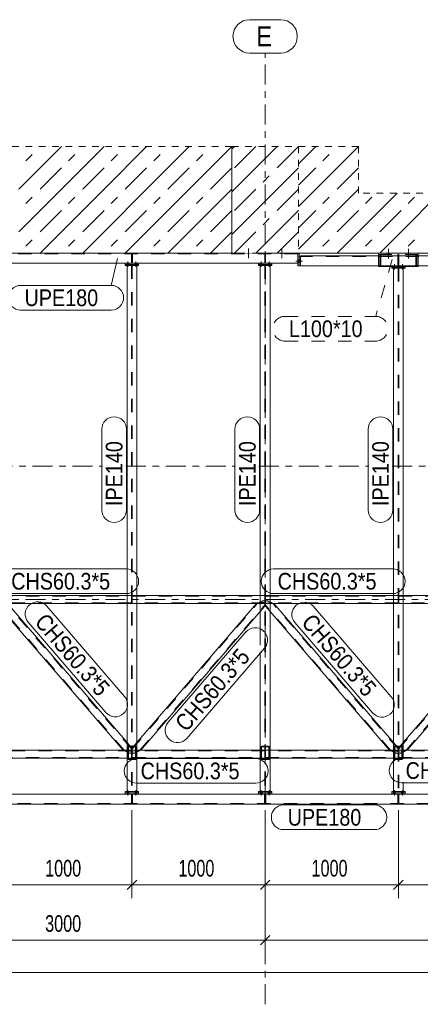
# Model space of a CAD drawing. Header units: millimetres. Extents: x -66 to 775, y -448 to 146.
# Tile 14 of 30: x 204 to 264, y -204 to -56. Entities that reach past the tile are written whole.
import ezdxf

# ---------------------------------------------------------------- set-up
doc = ezdxf.new("R2010")
doc.units = ezdxf.units.MM
for name, pattern in [('XKITLINE00', [0]), ('XKITLINE01', [4, 1, -1, 1, -1]), ('XKITLINE02', [4, 2, -2]), ('XKITLINE03', [6, 3, -1, 1, -1])]:
    doc.linetypes.add(name, pattern=pattern)
for name, color, linetype, lineweight in [('Kóta', 4, 'Continuous', 0), ('Mřížka', 4, 'Continuous', 0), ('Prvek', 2, 'Continuous', 0), ('Značka prvku', 2, 'Continuous', 0), ('Šroub', 3, 'Continuous', 0)]:
    doc.layers.add(name, color=color, linetype=linetype, lineweight=lineweight)
doc.styles.add('ARIAL', font='arial.ttf')
doc.styles.add('ARIAL_NARROW', font='ARIALN.TTF')

msp = doc.modelspace()

# ---------------------------------------------------------------- linework, layer by layer
at = {"layer": 'Kóta', "color": 7, "linetype": 'XKITLINE00', "lineweight": 0}
for p, q in [((221, -174.55), (221, -187.75)), ((221, -174.55), (221, -187.75)), ((241, -174.55), (241, -187.75)), ((241, -174.55), (241, -187.75)), ((241, -174.66), (241, -196.04)), ((241, -174.66), (241, -196.04)), ((261, -174.55), (261, -187.75)), ((261, -174.55), (261, -187.75)), ((201, -185.75), (221, -185.75)), ((221.71, -185.04), (220.29, -186.46)), ((221.71, -185.04), (220.29, -186.46)), ((221, -185.75), (241, -185.75)), ((241.71, -185.04), (240.29, -186.46)), ((241.71, -185.04), (240.29, -186.46)), ((241, -185.75), (261, -185.75)), ((261.71, -185.04), (260.29, -186.46)), ((261.71, -185.04), (260.29, -186.46)), ((261, -185.75), (281, -185.75)), ((241.71, -193.33), (240.29, -194.75)), ((241.71, -193.33), (240.29, -194.75)), ((181, -194.04), (241, -194.04)), ((241, -194.04), (321, -194.04)), ((0.2, -198.91), (321.8, -198.91))]:
    msp.add_line(p, q, dxfattribs=at)
at = {"layer": 'Kóta', "color": 3}
for p in [(221, -185.75), (221, -185.75), (241, -185.75), (241, -185.75), (261, -185.75), (261, -185.75), (241, -194.04), (241, -194.04)]:
    msp.add_point(p, dxfattribs=at)
at = {"layer": 'Mřížka', "color": 1, "linetype": 'XKITLINE00', "lineweight": 0}
for p, q in [((238.67, -55.96), (243.33, -55.96)), ((238.67, -60.96), (243.33, -60.96))]:
    msp.add_line(p, q, dxfattribs=at)
at = {"layer": 'Mřížka', "color": 1, "linetype": 'XKITLINE03', "lineweight": 0}
for p, q in [((241, -203.66), (241, -60.96)), ((-29, -90.96), (351, -90.96)), ((200.07, -122.96), (216.57, -122.96)), ((220.07, -122.96), (236.57, -122.96)), ((240.07, -122.96), (256.57, -122.96)), ((260.07, -122.96), (276.57, -122.96)), ((-29, -142.96), (351, -142.96)), ((-29, -173.66), (351, -173.66))]:
    msp.add_line(p, q, dxfattribs=at)
at = {"layer": 'Mřížka', "color": 1, "linetype": 'XKITLINE00', "lineweight": 0}
for centre, start, end in [((238.67, -58.46), 90, 270), ((243.33, -58.46), 270, 90)]:
    msp.add_arc(centre, 2.5, start, end, dxfattribs=at)
at = {"layer": 'Prvek', "color": 7, "linetype": 'XKITLINE01', "lineweight": 0}
for p, q in [((236, -74.96), (186, -74.96)), ((236, -90.96), (236, -74.96)), ((236, -74.96), (236, -90.96)), ((236, -74.96), (246, -74.96)), ((255, -74.96), (246, -74.96)), ((246, -74.96), (246, -90.96)), ((246, -74.96), (246, -90.96)), ((255, -81.96), (255, -74.96)), ((328.7, -81.96), (255, -81.96)), ((186, -90.96), (236, -90.96)), ((246, -90.96), (236, -90.96)), ((246, -90.96), (320.5, -90.96))]:
    msp.add_line(p, q, dxfattribs=at)
at = {"layer": 'Prvek', "color": 7, "linetype": 'XKITLINE00', "lineweight": 0}
for p, q in [((204, -81.36), (210.4, -74.96)), ((207.2, -74.96), (207.2, -74.96)), ((210.4, -81.36), (216.8, -74.96)), ((210.4, -74.96), (210.4, -74.96)), ((210.4, -74.96), (210.4, -74.96)), ((213.6, -74.96), (213.6, -74.96)), ((216.8, -81.36), (223.2, -74.96)), ((216.8, -74.96), (216.8, -74.96)), ((216.8, -74.96), (216.8, -74.96)), ((220, -74.96), (220, -74.96)), ((223.2, -81.36), (229.6, -74.96)), ((223.2, -74.96), (223.2, -74.96)), ((223.2, -74.96), (223.2, -74.96)), ((226.4, -74.96), (226.4, -74.96)), ((229.6, -81.36), (236, -74.96)), ((229.6, -74.96), (229.6, -74.96)), ((229.6, -74.96), (229.6, -74.96)), ((232.8, -74.96), (232.8, -74.96)), ((236, -74.96), (236, -74.96)), ((236, -75.36), (236.4, -74.96)), ((236.4, -78.16), (239.6, -74.96)), ((239.6, -78.16), (242.8, -74.96)), ((242.8, -78.16), (246, -74.96)), ((246, -77.56), (248.6, -74.96)), ((248.6, -81.36), (255, -74.96)), ((248.6, -74.96), (248.6, -74.96)), ((248.6, -74.96), (248.6, -74.96)), ((251.8, -74.96), (251.8, -74.96)), ((255, -74.96), (255, -74.96)), ((205.08, -77.12), (206.02, -76.18)), ((211.48, -77.12), (212.42, -76.18)), ((217.88, -77.12), (218.82, -76.18)), ((224.28, -77.12), (225.22, -76.18)), ((230.68, -77.12), (231.62, -76.18)), ((249.68, -77.12), (250.62, -76.18)), ((207.2, -81.36), (210.4, -78.16)), ((213.6, -81.36), (216.8, -78.16)), ((220, -81.36), (223.2, -78.16)), ((226.4, -81.36), (229.6, -78.16)), ((232.8, -81.36), (236, -78.16)), ((236, -81.76), (239.6, -78.16)), ((239.6, -84.56), (246, -78.16)), ((239.6, -78.16), (239.6, -78.16)), ((246, -80.76), (248.6, -78.16)), ((246, -78.16), (246, -78.16)), ((246, -78.16), (246, -78.16)), ((251.8, -81.36), (255, -78.16)), ((240.68, -80.32), (241.62, -79.38)), ((204, -87.76), (210.4, -81.36)), ((205.08, -83.52), (206.02, -82.58)), ((210.4, -87.76), (216.8, -81.36)), ((210.4, -81.36), (210.4, -81.36)), ((211.48, -83.52), (212.42, -82.58)), ((216.8, -87.76), (223.2, -81.36)), ((216.8, -81.36), (216.8, -81.36)), ((217.88, -83.52), (218.82, -82.58)), ((223.2, -87.76), (229.6, -81.36)), ((223.2, -81.36), (223.2, -81.36)), ((224.28, -83.52), (225.22, -82.58)), ((229.6, -87.76), (236, -81.36)), ((229.6, -81.36), (229.6, -81.36)), ((230.68, -83.52), (231.62, -82.58)), ((236, -81.36), (236, -81.36)), ((236, -81.36), (236, -81.36)), ((236.4, -84.56), (239.6, -81.36)), ((242.8, -84.56), (246, -81.36)), ((246, -83.96), (248.6, -81.36)), ((248.6, -87.76), (255, -81.36)), ((248.6, -81.36), (248.6, -81.36)), ((249.68, -83.52), (250.62, -82.58)), ((255, -81.36), (255, -81.36)), ((255, -81.36), (255, -81.36)), ((255, -87.76), (260.8, -81.96)), ((256.08, -83.52), (257.02, -82.58)), ((261.4, -87.76), (267.2, -81.96)), ((262.48, -83.52), (263.42, -82.58)), ((207.2, -87.76), (210.4, -84.56)), ((213.6, -87.76), (216.8, -84.56)), ((220, -87.76), (223.2, -84.56)), ((226.4, -87.76), (229.6, -84.56)), ((232.8, -87.76), (236, -84.56)), ((236, -88.16), (239.6, -84.56)), ((239.6, -90.96), (246, -84.56)), ((239.6, -84.56), (239.6, -84.56)), ((246, -87.16), (248.6, -84.56)), ((246, -84.56), (246, -84.56)), ((246, -84.56), (246, -84.56)), ((251.8, -87.76), (255, -84.56)), ((258.2, -87.76), (261.4, -84.56)), ((240.68, -86.72), (241.62, -85.78)), ((207.2, -90.96), (210.4, -87.76)), ((210.4, -87.76), (210.4, -87.76)), ((213.6, -90.96), (216.8, -87.76)), ((216.8, -87.76), (216.8, -87.76)), ((220, -90.96), (223.2, -87.76)), ((223.2, -87.76), (223.2, -87.76)), ((226.4, -90.96), (229.6, -87.76)), ((229.6, -87.76), (229.6, -87.76)), ((232.8, -90.96), (236, -87.76)), ((236, -87.76), (236, -87.76)), ((236, -87.76), (236, -87.76)), ((236.4, -90.96), (239.6, -87.76)), ((242.8, -90.96), (246, -87.76)), ((246, -90.36), (248.6, -87.76)), ((248.6, -87.76), (248.6, -87.76)), ((251.8, -90.96), (255, -87.76)), ((255, -87.76), (255, -87.76)), ((258.2, -90.96), (261.4, -87.76)), ((261.4, -87.76), (261.4, -87.76)), ((205.08, -89.92), (206.02, -88.98)), ((211.48, -89.92), (212.42, -88.98)), ((217.88, -89.92), (218.82, -88.98)), ((224.28, -89.92), (225.22, -88.98)), ((230.68, -89.92), (231.62, -88.98)), ((249.68, -89.92), (250.62, -88.98)), ((256.08, -89.92), (257.02, -88.98)), ((262.48, -89.92), (263.42, -88.98)), ((210.4, -90.96), (210.4, -90.96)), ((216.8, -90.96), (216.8, -90.96)), ((223.2, -90.96), (223.2, -90.96)), ((229.6, -90.96), (229.6, -90.96)), ((239.6, -90.96), (239.6, -90.96)), ((246, -90.96), (246, -90.96)), ((246, -90.96), (246, -90.96)), ((248.6, -90.96), (248.6, -90.96)), ((255, -90.96), (255, -90.96)), ((261.4, -90.96), (261.4, -90.96))]:
    msp.add_line(p, q, dxfattribs=at)
at = {"layer": 'Prvek', "color": 7, "linetype": 'XKITLINE02', "lineweight": 0}
for p, q in [((245.9, -90.96), (133.2, -90.96)), ((245.9, -91.07), (133.2, -91.07)), ((220.94, -91.07), (220.94, -92.46)), ((221.06, -91.07), (220.94, -91.07)), ((221.06, -92.46), (221.06, -91.07)), ((240.94, -91.07), (240.94, -92.46)), ((241.06, -91.07), (240.94, -91.07)), ((241.06, -92.46), (241.06, -91.07)), ((245.9, -92.46), (245.9, -91.06)), ((246.3, -91.46), (246.3, -92.86)), ((320.1, -91.47), (246.3, -91.47)), ((264, -90.96), (258, -90.96)), ((264, -91.16), (258, -91.16)), ((258, -91.36), (258, -92.86)), ((258.2, -91.16), (258.2, -92.76)), ((258.36, -91.16), (258.2, -91.16)), ((258.36, -91.36), (258.2, -91.36)), ((258.36, -92.76), (258.36, -91.16)), ((260.92, -91.16), (260.92, -92.76)), ((261.08, -91.16), (260.92, -91.16)), ((261.08, -91.36), (260.92, -91.36)), ((260.94, -91.47), (260.94, -92.86)), ((261.06, -91.47), (260.94, -91.47)), ((261.06, -92.86), (261.06, -91.47)), ((261.08, -92.76), (261.08, -91.16)), ((263.64, -91.16), (263.64, -92.76)), ((263.8, -91.16), (263.64, -91.16)), ((263.8, -91.36), (263.64, -91.36)), ((263.8, -92.76), (263.8, -91.16)), ((264, -91.36), (264, -92.86)), ((220, -92.46), (222, -92.46)), ((220, -92.66), (222, -92.66)), ((221.73, -92.82), (220.27, -92.82)), ((220.94, -92.46), (221.06, -92.46)), ((220.95, -92.82), (220.95, -171.76)), ((221.05, -92.82), (221.05, -171.76)), ((240, -92.46), (242, -92.46)), ((240, -92.66), (242, -92.66)), ((241.73, -92.82), (240.27, -92.82)), ((240.94, -92.46), (241.06, -92.46)), ((240.95, -92.82), (240.95, -171.76)), ((241.05, -92.82), (241.05, -171.76)), ((258.2, -92.76), (258.36, -92.76)), ((260, -92.86), (262, -92.86)), ((262, -92.96), (260, -92.96)), ((260.92, -92.76), (261.08, -92.76)), ((260.94, -92.86), (261.06, -92.86)), ((263.64, -92.76), (263.8, -92.76)), ((260, -93.06), (262, -93.06)), ((261.73, -93.22), (260.27, -93.22)), ((260.95, -93.22), (260.95, -171.76)), ((261.05, -93.22), (261.05, -171.76)), ((201.05, -142.46), (220.95, -142.46)), ((220.95, -142.36), (220.27, -142.36)), ((220.95, -143.56), (220.95, -142.36)), ((221.73, -142.36), (221.05, -142.36)), ((221.05, -142.36), (221.05, -143.56)), ((221.05, -142.46), (240.95, -142.46)), ((240.95, -142.36), (240.27, -142.36)), ((240.95, -142.98), (240.27, -143.3)), ((240.95, -143.56), (240.95, -142.36)), ((240.95, -142.98), (240.95, -143.94)), ((241.73, -142.36), (241.05, -142.36)), ((241.05, -142.36), (241.05, -143.56)), ((241.05, -142.46), (260.95, -142.46)), ((241.73, -143.3), (241.05, -142.98)), ((241.05, -142.98), (241.05, -143.94)), ((260.95, -142.36), (260.27, -142.36)), ((260.95, -143.56), (260.95, -142.36)), ((261.73, -142.36), (261.05, -142.36)), ((261.05, -142.36), (261.05, -143.56)), ((261.05, -142.46), (280.95, -142.46)), ((220.95, -143.46), (201.05, -143.46)), ((219.82, -165.56), (201.05, -143.79)), ((220.95, -165.34), (202.18, -143.56)), ((220.95, -143.56), (220.27, -143.56)), ((240.95, -143.46), (221.05, -143.46)), ((221.05, -165.34), (239.82, -143.56)), ((221.73, -143.56), (221.05, -143.56)), ((222.18, -165.56), (240.95, -143.79)), ((239.82, -143.56), (239.68, -143.56)), ((240.95, -143.56), (239.68, -143.56)), ((239.82, -143.56), (239.9, -143.53)), ((239.9, -143.53), (239.94, -143.52)), ((239.94, -143.52), (240.12, -143.43)), ((240.12, -143.43), (240.3, -143.39)), ((240.95, -143.94), (240.27, -144.73)), ((240.3, -143.39), (240.43, -143.33)), ((240.73, -143.27), (240.43, -143.33)), ((240.94, -143.33), (240.73, -143.27)), ((240.95, -143.39), (240.94, -143.33)), ((241.06, -143.33), (241.05, -143.39)), ((260.95, -143.46), (241.05, -143.46)), ((242.32, -143.56), (241.05, -143.56)), ((259.82, -165.56), (241.05, -143.79)), ((241.73, -144.73), (241.05, -143.94)), ((241.27, -143.27), (241.06, -143.33)), ((241.57, -143.33), (241.27, -143.27)), ((241.57, -143.33), (241.7, -143.39)), ((241.57, -143.33), (241.7, -143.39)), ((241.7, -143.39), (241.88, -143.43)), ((241.7, -143.39), (241.88, -143.43)), ((241.88, -143.43), (242.06, -143.52)), ((242.06, -143.52), (242.1, -143.53)), ((242.18, -143.56), (242.1, -143.53)), ((260.95, -165.34), (242.18, -143.56)), ((242.32, -143.56), (242.18, -143.56)), ((260.95, -143.56), (260.27, -143.56)), ((280.95, -143.46), (261.05, -143.46)), ((261.05, -165.34), (279.82, -143.56)), ((261.73, -143.56), (261.05, -143.56)), ((262.18, -165.56), (280.95, -143.79)), ((220.95, -165.18), (220.27, -164.39)), ((220.41, -165.04), (220.4, -165.09)), ((220.4, -166.83), (220.4, -165.09)), ((220.44, -165), (220.41, -165.04)), ((220.48, -164.97), (220.44, -165)), ((220.46, -165.09), (220.47, -165.06)), ((220.46, -166.83), (220.46, -165.09)), ((220.47, -165.06), (220.48, -165.04)), ((220.53, -164.96), (220.48, -164.97)), ((220.48, -165.04), (220.5, -165.03)), ((220.5, -165.03), (220.53, -165.02)), ((221.47, -164.96), (220.53, -164.96)), ((221.47, -165.02), (220.53, -165.02)), ((220.95, -166.14), (220.95, -165.18)), ((221.73, -164.39), (221.05, -165.18)), ((221.05, -166.14), (221.05, -165.18)), ((221.52, -164.97), (221.47, -164.96)), ((221.47, -165.02), (221.5, -165.03)), ((221.5, -165.03), (221.52, -165.04)), ((221.56, -165), (221.52, -164.97)), ((221.52, -165.04), (221.53, -165.06)), ((221.53, -165.06), (221.54, -165.09)), ((221.54, -166.83), (221.54, -165.09)), ((221.59, -165.04), (221.56, -165)), ((221.6, -165.09), (221.59, -165.04)), ((221.6, -166.83), (221.6, -165.09)), ((240.41, -165.04), (240.4, -165.09)), ((240.4, -165.09), (240.4, -166.83)), ((240.44, -165), (240.41, -165.04)), ((240.48, -164.97), (240.44, -165)), ((240.46, -165.09), (240.47, -165.06)), ((240.46, -165.09), (240.46, -166.83)), ((240.47, -165.06), (240.48, -165.04)), ((240.53, -164.96), (240.48, -164.97)), ((240.48, -165.04), (240.5, -165.03)), ((240.5, -165.03), (240.53, -165.02)), ((241.47, -164.96), (240.53, -164.96)), ((241.47, -165.02), (240.53, -165.02)), ((241.52, -164.97), (241.47, -164.96)), ((241.47, -165.02), (241.5, -165.03)), ((241.5, -165.03), (241.52, -165.04)), ((241.56, -165), (241.52, -164.97)), ((241.52, -165.04), (241.53, -165.06)), ((241.53, -165.06), (241.54, -165.09)), ((241.54, -165.09), (241.54, -166.83)), ((241.59, -165.04), (241.56, -165)), ((241.6, -165.09), (241.59, -165.04)), ((241.6, -165.09), (241.6, -166.83)), ((260.95, -165.18), (260.27, -164.39)), ((260.41, -165.04), (260.4, -165.09)), ((260.4, -166.83), (260.4, -165.09)), ((260.44, -165), (260.41, -165.04)), ((260.48, -164.97), (260.44, -165)), ((260.46, -165.09), (260.47, -165.06)), ((260.46, -166.83), (260.46, -165.09)), ((260.47, -165.06), (260.48, -165.04)), ((260.53, -164.96), (260.48, -164.97)), ((260.48, -165.04), (260.5, -165.03)), ((260.5, -165.03), (260.53, -165.02)), ((261.47, -164.96), (260.53, -164.96)), ((261.47, -165.02), (260.53, -165.02)), ((260.95, -166.14), (260.95, -165.18)), ((261.73, -164.39), (261.05, -165.18)), ((261.05, -166.14), (261.05, -165.18)), ((261.52, -164.97), (261.47, -164.96)), ((261.47, -165.02), (261.5, -165.03)), ((261.5, -165.03), (261.52, -165.04)), ((261.56, -165), (261.52, -164.97)), ((261.52, -165.04), (261.53, -165.06)), ((261.53, -165.06), (261.54, -165.09)), ((261.54, -166.83), (261.54, -165.09)), ((261.59, -165.04), (261.56, -165)), ((261.6, -165.09), (261.59, -165.04)), ((261.6, -166.83), (261.6, -165.09)), ((220.95, -165.66), (201.05, -165.66)), ((201.05, -166.66), (220.95, -166.66)), ((219.82, -165.56), (219.68, -165.56)), ((220.95, -165.56), (219.68, -165.56)), ((219.9, -165.6), (219.82, -165.56)), ((219.94, -165.6), (219.9, -165.6)), ((220.12, -165.69), (219.94, -165.6)), ((220.3, -165.73), (220.12, -165.69)), ((220.95, -166.14), (220.27, -165.83)), ((220.95, -166.76), (220.27, -166.76)), ((220.43, -165.79), (220.3, -165.73)), ((220.4, -166.83), (220.41, -166.88)), ((220.41, -166.88), (220.44, -166.92)), ((220.73, -165.85), (220.43, -165.79)), ((220.47, -166.86), (220.46, -166.83)), ((220.48, -166.88), (220.47, -166.86)), ((220.5, -166.89), (220.48, -166.88)), ((220.53, -166.9), (220.5, -166.89)), ((221.47, -166.9), (220.53, -166.9)), ((220.94, -165.79), (220.73, -165.85)), ((220.94, -165.79), (220.95, -165.73)), ((220.94, -165.79), (220.95, -165.73)), ((220.95, -166.76), (220.95, -165.56)), ((222.32, -165.56), (221.05, -165.56)), ((221.05, -165.56), (221.05, -166.76)), ((240.95, -165.66), (221.05, -165.66)), ((221.06, -165.79), (221.05, -165.73)), ((221.73, -165.83), (221.05, -166.14)), ((221.05, -166.66), (240.95, -166.66)), ((221.73, -166.76), (221.05, -166.76)), ((221.27, -165.85), (221.06, -165.79)), ((221.57, -165.79), (221.27, -165.85)), ((221.5, -166.89), (221.47, -166.9)), ((221.52, -166.88), (221.5, -166.89)), ((221.53, -166.86), (221.52, -166.88)), ((221.54, -166.83), (221.53, -166.86)), ((221.56, -166.92), (221.59, -166.88)), ((221.7, -165.73), (221.57, -165.79)), ((221.59, -166.88), (221.6, -166.83)), ((221.88, -165.69), (221.7, -165.73)), ((221.88, -165.69), (222.06, -165.6)), ((222.06, -165.6), (222.1, -165.6)), ((222.1, -165.6), (222.18, -165.56)), ((222.18, -165.56), (222.32, -165.56)), ((240.95, -165.56), (240.27, -165.56)), ((240.95, -166.76), (240.27, -166.76)), ((240.4, -166.83), (240.41, -166.88)), ((240.41, -166.88), (240.44, -166.92)), ((240.47, -166.86), (240.46, -166.83)), ((240.48, -166.88), (240.47, -166.86)), ((240.5, -166.89), (240.48, -166.88)), ((240.53, -166.9), (240.5, -166.89)), ((241.47, -166.9), (240.53, -166.9)), ((240.95, -166.76), (240.95, -165.56)), ((241.73, -165.56), (241.05, -165.56)), ((241.05, -165.56), (241.05, -166.76)), ((260.95, -165.66), (241.05, -165.66)), ((241.05, -166.66), (260.95, -166.66)), ((241.73, -166.76), (241.05, -166.76)), ((241.5, -166.89), (241.47, -166.9)), ((241.52, -166.88), (241.5, -166.89)), ((241.53, -166.86), (241.52, -166.88)), ((241.54, -166.83), (241.53, -166.86)), ((241.56, -166.92), (241.59, -166.88)), ((241.59, -166.88), (241.6, -166.83)), ((259.82, -165.56), (259.68, -165.56)), ((260.95, -165.56), (259.68, -165.56)), ((259.9, -165.6), (259.82, -165.56)), ((259.94, -165.6), (259.9, -165.6)), ((260.12, -165.69), (259.94, -165.6)), ((260.3, -165.73), (260.12, -165.69)), ((260.95, -166.14), (260.27, -165.83)), ((260.95, -166.76), (260.27, -166.76)), ((260.43, -165.79), (260.3, -165.73)), ((260.4, -166.83), (260.41, -166.88)), ((260.41, -166.88), (260.44, -166.92)), ((260.73, -165.85), (260.43, -165.79)), ((260.47, -166.86), (260.46, -166.83)), ((260.48, -166.88), (260.47, -166.86)), ((260.5, -166.89), (260.48, -166.88)), ((260.53, -166.9), (260.5, -166.89)), ((261.47, -166.9), (260.53, -166.9)), ((260.94, -165.79), (260.73, -165.85)), ((260.94, -165.79), (260.95, -165.73)), ((260.94, -165.79), (260.95, -165.73)), ((260.95, -166.76), (260.95, -165.56)), ((262.32, -165.56), (261.05, -165.56)), ((261.05, -165.56), (261.05, -166.76)), ((280.95, -165.66), (261.05, -165.66)), ((261.06, -165.79), (261.05, -165.73)), ((261.73, -165.83), (261.05, -166.14)), ((261.05, -166.66), (280.95, -166.66)), ((261.73, -166.76), (261.05, -166.76)), ((261.27, -165.85), (261.06, -165.79)), ((261.57, -165.79), (261.27, -165.85)), ((261.5, -166.89), (261.47, -166.9)), ((261.52, -166.88), (261.5, -166.89)), ((261.53, -166.86), (261.52, -166.88)), ((261.54, -166.83), (261.53, -166.86)), ((261.56, -166.92), (261.59, -166.88)), ((261.7, -165.73), (261.57, -165.79)), ((261.59, -166.87), (261.6, -166.84)), ((261.59, -166.88), (261.59, -166.87)), ((261.6, -166.84), (261.6, -166.83)), ((261.88, -165.69), (261.7, -165.73)), ((261.88, -165.69), (262.06, -165.6)), ((262.06, -165.6), (262.1, -165.6)), ((262.1, -165.6), (262.18, -165.56)), ((262.18, -165.56), (262.32, -165.56)), ((220.44, -166.92), (220.48, -166.95)), ((220.48, -166.95), (220.53, -166.96)), ((221.47, -166.96), (220.53, -166.96)), ((221.47, -166.96), (221.52, -166.95)), ((221.52, -166.95), (221.56, -166.92)), ((240.44, -166.92), (240.48, -166.95)), ((240.48, -166.95), (240.53, -166.96)), ((241.47, -166.96), (240.53, -166.96)), ((241.47, -166.96), (241.52, -166.95)), ((241.52, -166.95), (241.56, -166.92)), ((260.44, -166.92), (260.48, -166.95)), ((260.48, -166.95), (260.53, -166.96)), ((261.47, -166.96), (260.53, -166.96)), ((261.47, -166.96), (261.52, -166.95)), ((261.52, -166.95), (261.56, -166.92)), ((220, -172.16), (222, -172.16)), ((221.73, -171.76), (220.27, -171.76)), ((221.08, -172.16), (220.92, -172.16)), ((220.92, -172.16), (220.92, -173.55)), ((221.08, -173.55), (221.08, -172.16)), ((240, -172.16), (242, -172.16)), ((241.73, -171.76), (240.27, -171.76)), ((241.08, -172.16), (240.92, -172.16)), ((240.92, -172.16), (240.92, -173.55)), ((241.08, -173.55), (241.08, -172.16)), ((260, -172.16), (262, -172.16)), ((261.73, -171.76), (260.27, -171.76)), ((261.08, -172.16), (260.92, -172.16)), ((260.92, -172.16), (260.92, -173.55)), ((261.08, -173.55), (261.08, -172.16)), ((321.8, -173.55), (167.2, -173.55)), ((220.92, -173.55), (221.08, -173.55)), ((240.92, -173.55), (241.08, -173.55)), ((260.92, -173.55), (261.08, -173.55))]:
    msp.add_line(p, q, dxfattribs=at)
at = {"layer": 'Prvek', "color": 3, "linetype": 'XKITLINE00', "lineweight": 0}
for p, q in [((245.9, -90.96), (245.9, -92.46)), ((245.9, -91.06), (246.1, -91.06)), ((246.1, -91.06), (246.1, -92.86)), ((246.3, -91.46), (246.1, -91.46)), ((246.1, -91.46), (246.1, -92.86)), ((320.1, -91.36), (246.3, -91.36)), ((246.3, -92.86), (246.3, -91.36)), ((258, -90.96), (258, -91.36)), ((264, -90.96), (264, -91.36)), ((245.9, -92.46), (133.2, -92.46)), ((220, -92.66), (220, -92.46)), ((222, -92.66), (220, -92.66)), ((220, -92.82), (220, -92.66)), ((220.27, -92.82), (220, -92.82)), ((221.73, -92.82), (220.27, -92.82)), ((220.27, -171.76), (220.27, -92.82)), ((222, -92.82), (221.73, -92.82)), ((221.73, -171.76), (221.73, -92.82)), ((222, -92.46), (222, -92.66)), ((222, -92.66), (222, -92.82)), ((240, -92.66), (240, -92.46)), ((240, -92.82), (240, -92.66)), ((242, -92.66), (240, -92.66)), ((240.27, -92.82), (240, -92.82)), ((241.73, -92.82), (240.27, -92.82)), ((240.27, -149.81), (240.27, -92.82)), ((242, -92.82), (241.73, -92.82)), ((241.73, -171.76), (241.73, -92.82)), ((242, -92.46), (242, -92.66)), ((242, -92.66), (242, -92.82)), ((245.9, -92.46), (245.9, -92.86)), ((246.1, -92.86), (245.9, -92.86)), ((246.3, -92.86), (246.1, -92.86)), ((320.1, -92.86), (246.3, -92.86)), ((258, -92.86), (258, -92.96)), ((260, -92.96), (258, -92.96)), ((260, -93.06), (260, -92.86)), ((262, -92.86), (262, -93.06)), ((264, -92.96), (262, -92.96)), ((264, -92.86), (264, -92.96)), ((260, -93.22), (260, -93.06)), ((262, -93.06), (260, -93.06)), ((260.27, -93.22), (260, -93.22)), ((261.73, -93.22), (260.27, -93.22)), ((260.27, -171.76), (260.27, -93.22)), ((262, -93.22), (261.73, -93.22)), ((261.73, -166.84), (261.73, -93.22)), ((262, -93.06), (262, -93.22)), ((220.27, -142.36), (201.73, -142.36)), ((240.27, -142.36), (221.73, -142.36)), ((260.27, -142.36), (241.73, -142.36)), ((280.27, -142.36), (261.73, -142.36)), ((219.68, -165.56), (201.73, -144.73)), ((220.27, -164.39), (202.32, -143.56)), ((220.27, -143.56), (202.32, -143.56)), ((239.68, -143.56), (221.73, -164.39)), ((239.68, -143.56), (221.73, -143.56)), ((240.27, -144.73), (222.32, -165.56)), ((240.27, -143.3), (239.68, -143.56)), ((242.22, -143.52), (241.73, -143.3)), ((259.68, -165.56), (241.73, -144.73)), ((242.32, -143.56), (242.22, -143.52)), ((260.27, -164.39), (242.32, -143.56)), ((260.27, -143.56), (242.32, -143.56)), ((279.68, -143.56), (261.73, -164.39)), ((279.68, -143.56), (261.73, -143.56)), ((280.27, -144.73), (262.32, -165.56)), ((240.27, -171.76), (240.27, -150.81)), ((219.68, -165.56), (201.73, -165.56)), ((220.27, -166.76), (201.73, -166.76)), ((220.27, -165.83), (219.68, -165.56)), ((222.32, -165.56), (221.73, -165.83)), ((240.27, -166.76), (221.73, -166.76)), ((240.27, -165.56), (222.32, -165.56)), ((259.68, -165.56), (241.73, -165.56)), ((260.27, -166.76), (241.73, -166.76)), ((260.27, -165.83), (259.68, -165.56)), ((262.32, -165.56), (261.73, -165.83)), ((280.27, -166.76), (261.73, -166.76)), ((280.27, -165.56), (262.32, -165.56)), ((261.73, -171.76), (261.73, -170.34)), ((321.8, -172.16), (167.2, -172.16)), ((220.27, -171.76), (220, -171.76)), ((220, -171.76), (220, -171.96)), ((222, -171.96), (220, -171.96)), ((220, -171.96), (220, -172.16)), ((220, -171.96), (222, -171.96)), ((220.27, -171.76), (221.73, -171.76)), ((222, -171.76), (221.73, -171.76)), ((222, -171.96), (222, -171.76)), ((222, -172.16), (222, -171.96)), ((240.27, -171.76), (240, -171.76)), ((240, -171.76), (240, -171.96)), ((242, -171.96), (240, -171.96)), ((240, -171.96), (240, -172.16)), ((240, -171.96), (242, -171.96)), ((240.27, -171.76), (241.73, -171.76)), ((242, -171.76), (241.73, -171.76)), ((242, -171.96), (242, -171.76)), ((242, -172.16), (242, -171.96)), ((260.27, -171.76), (260, -171.76)), ((260, -171.76), (260, -171.96)), ((262, -171.96), (260, -171.96)), ((260, -171.96), (260, -172.16)), ((260, -171.96), (262, -171.96)), ((260.27, -171.76), (261.73, -171.76)), ((262, -171.76), (261.73, -171.76)), ((262, -171.96), (262, -171.76)), ((262, -172.16), (262, -171.96)), ((321.8, -173.66), (167.2, -173.66))]:
    msp.add_line(p, q, dxfattribs=at)
at = {"layer": 'Značka prvku', "color": 7, "linetype": 'XKITLINE00', "lineweight": 0}
for p, q in [((218.83, -91.76), (217.89, -95.82)), ((204.27, -95.82), (217.89, -95.82)), ((204.27, -99.52), (217.89, -99.52)), ((216.47, -129.52), (216.47, -117.38)), ((220.17, -129.52), (220.17, -117.38)), ((236.47, -129.52), (236.47, -117.38)), ((240.17, -129.52), (240.17, -117.38)), ((256.47, -129.52), (256.47, -117.38)), ((260.17, -129.52), (260.17, -117.38)), ((202.27, -138.35), (220.15, -138.35)), ((242.27, -138.35), (260.15, -138.35)), ((202.27, -142.05), (220.15, -142.05)), ((242.27, -142.05), (260.15, -142.05)), ((208.22, -143.93), (219.9, -157.48)), ((248.26, -143.99), (259.94, -157.54)), ((205.42, -146.35), (217.09, -159.89)), ((245.46, -146.41), (257.13, -159.95)), ((226.43, -161.35), (238.11, -147.81)), ((229.23, -163.77), (240.91, -150.22)), ((221.7, -166.8), (239.58, -166.8)), ((261.49, -166.74), (279.37, -166.74)), ((221.7, -170.5), (239.58, -170.5)), ((261.49, -170.44), (279.37, -170.44)), ((243.78, -173.76), (257.4, -173.76)), ((243.78, -177.46), (257.4, -177.46))]:
    msp.add_line(p, q, dxfattribs=at)
at = {"layer": 'Značka prvku', "color": 7, "linetype": 'XKITLINE02', "lineweight": 0}
for p, q in [((260.06, -91.94), (257.6, -100.47)), ((243.97, -100.47), (257.6, -100.47)), ((243.97, -104.17), (257.6, -104.17))]:
    msp.add_line(p, q, dxfattribs=at)
at = {"layer": 'Značka prvku', "color": 7, "linetype": 'XKITLINE00', "lineweight": 0}
for centre, start, end in [((204.27, -97.67), 90, 270), ((217.89, -97.67), 270, 90), ((218.32, -117.38), 0, 180), ((238.32, -117.38), 0, 180), ((258.32, -117.38), 0, 180), ((218.32, -129.52), 180, 0), ((238.32, -129.52), 180, 0), ((258.32, -129.52), 180, 0), ((220.15, -140.2), 270, 90), ((242.27, -140.2), 90, 270), ((260.15, -140.2), 270, 90), ((206.82, -145.14), 40.7636, 220.7636), ((246.86, -145.2), 40.7636, 220.7636), ((239.51, -149.02), 319.2364, 139.2364), ((218.49, -158.68), 220.7636, 40.7636), ((258.54, -158.74), 220.7636, 40.7636), ((227.83, -162.56), 139.2364, 319.2364), ((221.7, -168.65), 90, 270), ((239.58, -168.65), 270, 90), ((261.49, -168.59), 90, 270), ((243.78, -175.61), 90, 270), ((257.4, -175.61), 270, 90)]:
    msp.add_arc(centre, 1.85, start, end, dxfattribs=at)
at = {"layer": 'Značka prvku', "color": 7, "linetype": 'XKITLINE02', "lineweight": 0}
for centre, start, end in [((243.97, -102.32), 90, 270), ((257.6, -102.32), 270, 90)]:
    msp.add_arc(centre, 1.85, start, end, dxfattribs=at)
at = {"layer": 'Šroub', "color": 7, "linetype": 'XKITLINE02', "lineweight": 0}
for p, q in [((238.28, -90.96), (238.28, -91.07)), ((238.5, -90.3), (238.5, -91.74)), ((238.72, -90.96), (238.72, -91.07)), ((243.28, -90.96), (243.28, -91.07)), ((243.5, -90.3), (243.5, -91.74)), ((243.72, -90.96), (243.72, -91.07)), ((259.28, -90.96), (259.28, -91.16)), ((259.5, -90.34), (259.5, -91.78)), ((259.72, -90.96), (259.72, -91.16)), ((262.28, -90.96), (262.28, -91.16)), ((262.5, -90.34), (262.5, -91.78)), ((262.72, -90.96), (262.72, -91.16)), ((220.27, -92.46), (220.27, -92.66)), ((220.27, -92.46), (220.27, -92.66)), ((220.27, -92.66), (220.27, -92.82)), ((220.27, -92.66), (220.27, -92.82)), ((220.4, -92.24), (220.4, -93.04)), ((220.4, -92.24), (220.4, -93.04)), ((220.53, -92.46), (220.53, -92.66)), ((220.53, -92.46), (220.53, -92.66)), ((220.53, -92.66), (220.53, -92.82)), ((220.53, -92.66), (220.53, -92.82)), ((221.47, -92.46), (221.47, -92.66)), ((221.47, -92.46), (221.47, -92.66)), ((221.47, -92.66), (221.47, -92.82)), ((221.47, -92.66), (221.47, -92.82)), ((221.6, -92.24), (221.6, -93.04)), ((221.6, -92.24), (221.6, -93.04)), ((221.73, -92.46), (221.73, -92.66)), ((221.73, -92.46), (221.73, -92.66)), ((221.73, -92.66), (221.73, -92.82)), ((221.73, -92.66), (221.73, -92.82)), ((240.27, -92.46), (240.27, -92.66)), ((240.27, -92.46), (240.27, -92.66)), ((240.27, -92.66), (240.27, -92.82)), ((240.27, -92.66), (240.27, -92.82)), ((240.4, -92.24), (240.4, -93.04)), ((240.4, -92.24), (240.4, -93.04)), ((240.53, -92.46), (240.53, -92.66)), ((240.53, -92.46), (240.53, -92.66)), ((240.53, -92.66), (240.53, -92.82)), ((240.53, -92.66), (240.53, -92.82)), ((241.47, -92.46), (241.47, -92.66)), ((241.47, -92.46), (241.47, -92.66)), ((241.47, -92.66), (241.47, -92.82)), ((241.47, -92.66), (241.47, -92.82)), ((241.6, -92.24), (241.6, -93.04)), ((241.6, -92.24), (241.6, -93.04)), ((241.73, -92.46), (241.73, -92.66)), ((241.73, -92.46), (241.73, -92.66)), ((241.73, -92.66), (241.73, -92.82)), ((241.73, -92.66), (241.73, -92.82)), ((246.6, -92.16), (245.6, -92.16)), ((246.6, -92.16), (245.6, -92.16)), ((246.1, -91.98), (245.9, -91.98)), ((246.1, -91.98), (245.9, -91.98)), ((246.1, -92.34), (245.9, -92.34)), ((246.1, -92.34), (245.9, -92.34)), ((246.3, -91.98), (246.1, -91.98)), ((246.3, -91.98), (246.1, -91.98)), ((246.3, -92.34), (246.1, -92.34)), ((246.3, -92.34), (246.1, -92.34)), ((260.27, -92.86), (260.27, -93.06)), ((260.27, -92.86), (260.27, -93.06)), ((260.4, -92.64), (260.4, -93.44)), ((260.4, -92.64), (260.4, -93.44)), ((260.53, -92.86), (260.53, -93.06)), ((260.53, -92.86), (260.53, -93.06)), ((261.47, -92.86), (261.47, -93.06)), ((261.47, -92.86), (261.47, -93.06)), ((261.6, -92.64), (261.6, -93.44)), ((261.6, -92.64), (261.6, -93.44)), ((261.73, -92.86), (261.73, -93.06)), ((261.73, -92.86), (261.73, -93.06)), ((260.27, -93.06), (260.27, -93.22)), ((260.27, -93.06), (260.27, -93.22)), ((260.53, -93.06), (260.53, -93.22)), ((260.53, -93.06), (260.53, -93.22)), ((261.47, -93.06), (261.47, -93.22)), ((261.47, -93.06), (261.47, -93.22)), ((261.73, -93.06), (261.73, -93.22)), ((261.73, -93.06), (261.73, -93.22)), ((220.27, -171.96), (220.27, -171.76)), ((220.27, -171.96), (220.27, -171.76)), ((220.27, -172.16), (220.27, -171.96)), ((220.27, -172.16), (220.27, -171.96)), ((220.4, -172.36), (220.4, -171.56)), ((220.4, -172.36), (220.4, -171.56)), ((220.53, -171.96), (220.53, -171.76)), ((220.53, -171.96), (220.53, -171.76)), ((220.53, -172.16), (220.53, -171.96)), ((220.53, -172.16), (220.53, -171.96)), ((221.47, -171.96), (221.47, -171.76)), ((221.47, -171.96), (221.47, -171.76)), ((221.47, -172.16), (221.47, -171.96)), ((221.47, -172.16), (221.47, -171.96)), ((221.6, -172.36), (221.6, -171.56)), ((221.6, -172.36), (221.6, -171.56)), ((221.73, -171.96), (221.73, -171.76)), ((221.73, -171.96), (221.73, -171.76)), ((221.73, -172.16), (221.73, -171.96)), ((221.73, -172.16), (221.73, -171.96)), ((240.27, -171.96), (240.27, -171.76)), ((240.27, -171.96), (240.27, -171.76)), ((240.27, -172.16), (240.27, -171.96)), ((240.27, -172.16), (240.27, -171.96)), ((240.4, -172.36), (240.4, -171.56)), ((240.4, -172.36), (240.4, -171.56)), ((240.53, -171.96), (240.53, -171.76)), ((240.53, -171.96), (240.53, -171.76)), ((240.53, -172.16), (240.53, -171.96)), ((240.53, -172.16), (240.53, -171.96)), ((241.47, -171.96), (241.47, -171.76)), ((241.47, -171.96), (241.47, -171.76)), ((241.47, -172.16), (241.47, -171.96)), ((241.47, -172.16), (241.47, -171.96)), ((241.6, -172.36), (241.6, -171.56)), ((241.6, -172.36), (241.6, -171.56)), ((241.73, -171.96), (241.73, -171.76)), ((241.73, -171.96), (241.73, -171.76)), ((241.73, -172.16), (241.73, -171.96)), ((241.73, -172.16), (241.73, -171.96)), ((260.27, -171.96), (260.27, -171.76)), ((260.27, -171.96), (260.27, -171.76)), ((260.27, -172.16), (260.27, -171.96)), ((260.27, -172.16), (260.27, -171.96)), ((260.4, -172.36), (260.4, -171.56)), ((260.4, -172.36), (260.4, -171.56)), ((260.53, -171.96), (260.53, -171.76)), ((260.53, -171.96), (260.53, -171.76)), ((260.53, -172.16), (260.53, -171.96)), ((260.53, -172.16), (260.53, -171.96)), ((261.47, -171.96), (261.47, -171.76)), ((261.47, -171.96), (261.47, -171.76)), ((261.47, -172.16), (261.47, -171.96)), ((261.47, -172.16), (261.47, -171.96)), ((261.6, -172.36), (261.6, -171.56)), ((261.6, -172.36), (261.6, -171.56)), ((261.73, -171.96), (261.73, -171.76)), ((261.73, -171.96), (261.73, -171.76)), ((261.73, -172.16), (261.73, -171.96)), ((261.73, -172.16), (261.73, -171.96))]:
    msp.add_line(p, q, dxfattribs=at)

# ---------------------------------------------------------------- texts
at = {"layer": 'Kóta', "color": 3, "style": 'ARIAL_NARROW', "width": 0.85}
for s, p in [('1000', (207.96, -184.5)), ('1000', (227.96, -184.5)), ('1000', (247.96, -184.5)), ('3000', (207.96, -192.79))]:
    msp.add_text(s, height=2.5, dxfattribs=at).set_placement(p)
at = {"layer": 'Mřížka', "color": 4, "style": 'ARIAL', "width": 0.85}
msp.add_text('E', height=3, dxfattribs=at).set_placement((239.67, -59.96))
at = {"layer": 'Značka prvku', "color": 3, "style": 'ARIAL', "width": 0.85}
for s, p in [('UPE180', (204.87, -98.92)), ('L100*10', (244.57, -103.57)), ('CHS60.3*5', (202.87, -141.45)), ('CHS60.3*5', (242.87, -141.45)), ('CHS60.3*5', (222.3, -169.9)), ('CHS60.3*5', (262.09, -169.84)), ('UPE180', (244.38, -176.86))]:
    msp.add_text(s, height=2.5, dxfattribs=at).set_placement(p)
for s, rotation, p in [('IPE140', 90.0002, (219.57, -128.92)), ('IPE140', 90.0002, (239.57, -128.92)), ('IPE140', 90.0002, (259.57, -128.92)), ('CHS60.3*5', -49.2343, (206.26, -146.41)), ('CHS60.3*5', -49.2343, (246.31, -146.47)), ('CHS60.3*5', 49.2343, (229.17, -162.92))]:
    msp.add_text(s, height=2.5, rotation=rotation, dxfattribs=at).set_placement(p)

doc.saveas('drawing.dxf')
